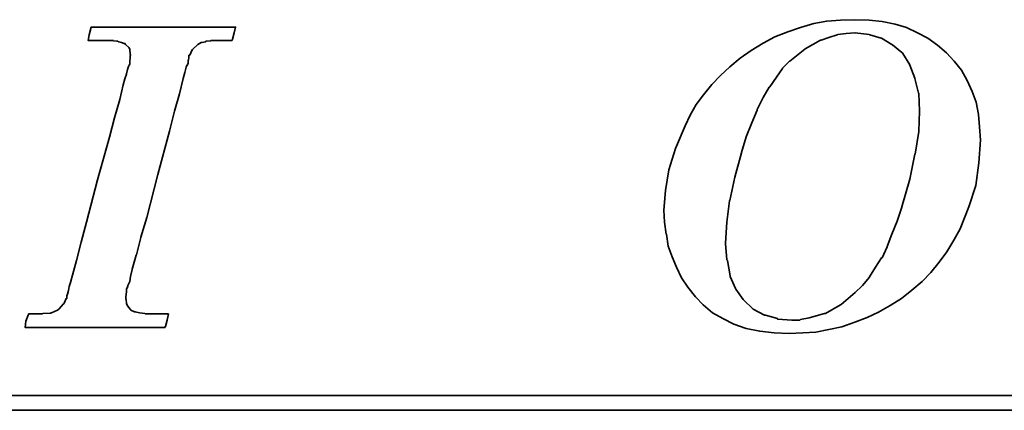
# Model space of a CAD drawing. Header units: inches. Extents: x 8 to 3755, y -1270 to 515.
# Tile 35 of 50: x 489 to 518, y 335 to 347. Entities that reach past the tile are written whole.
import ezdxf

# ---------------------------------------------------------------- set-up
doc = ezdxf.new("R2010")
doc.units = ezdxf.units.IN
doc.layers.add('DIM', color=4, linetype='Continuous')
doc.layers.add('layer 1', color=7, linetype='Continuous')

# ---------------------------------------------------------------- blocks, each defined once
blk = doc.blocks.new('TBI MOTION logo(完整正式版)')
at = {"layer": 'layer 1', "color": 22, "lineweight": 35}
for points, knots in [([(-11.34375, -6.98375), (-11.34375, -6.98375), (-10.91375, -7.43875), (-10.91375, -7.43875), (-10.91375, -7.43875), (-10.91375, -7.43875), (-10.38625, -7.87125), (-10.38625, -7.87125), (-10.38625, -7.87125), (-10.38625, -7.87125), (-9.81125, -8.20375), (-9.81125, -8.20375), (-9.81125, -8.20375), (-9.81125, -8.20375), (-9.21125, -8.51875), (-9.21125, -8.51875), (-9.21125, -8.51875), (-9.21125, -8.51875), (-8.51625, -8.75875), (-8.51625, -8.75875), (-8.51625, -8.75875), (-8.51625, -8.75875), (-7.77125, -8.90375), (-7.77125, -8.90375), (-7.77125, -8.90375), (-7.77125, -8.90375), (-6.97875, -8.99875), (-6.97875, -8.99875), (-6.97875, -8.99875), (-6.97875, -8.99875), (-6.14125, -9.02375), (-6.14125, -9.02375), (-6.14125, -9.02375), (-6.14125, -9.02375), (-5.37125, -8.99875), (-5.37125, -8.99875), (-5.37125, -8.99875), (-5.37125, -8.99875), (-4.65375, -8.94875), (-4.65375, -8.94875), (-4.65375, -8.94875), (-4.65375, -8.94875), (-3.93375, -8.80625), (-3.93375, -8.80625), (-3.93375, -8.80625), (-3.93375, -8.80625), (-3.21375, -8.66375), (-3.21375, -8.66375), (-3.21375, -8.66375), (-3.21375, -8.66375), (-2.49375, -8.39875), (-2.49375, -8.39875), (-2.49375, -8.39875), (-2.49375, -8.39875), (-1.79875, -8.13375), (-1.79875, -8.13375), (-1.79875, -8.13375), (-1.79875, -8.13375), (-1.17375, -7.84375), (-1.17375, -7.84375), (-1.17375, -7.84375), (-1.17375, -7.84375), (-0.52375, -7.46375), (-0.52375, -7.46375), (-0.52375, -7.46375), (-0.52375, -7.46375), (0.10124, -7.07875), (0.10124, -7.07875), (0.10124, -7.07875), (0.10124, -7.07875), (0.67625, -6.62375), (0.67625, -6.62375), (0.67625, -6.62375), (0.67625, -6.62375), (1.24874, -6.14375), (1.24874, -6.14375), (1.24874, -6.14375), (1.24874, -6.14375), (1.72874, -5.64125), (1.72874, -5.64125), (1.72874, -5.64125), (1.72874, -5.64125), (2.18624, -5.06375), (2.18624, -5.06375), (2.18624, -5.06375), (2.18624, -5.06375), (2.61625, -4.48874), (2.61625, -4.48874), (2.61625, -4.48874), (2.61625, -4.48874), (3.00125, -3.83874), (3.00125, -3.83874), (3.00125, -3.83874), (3.00125, -3.83874), (3.36124, -3.21374), (3.36124, -3.21374), (3.36124, -3.21374), (3.36124, -3.21374), (3.84374, -1.99125), (3.84374, -1.99125), (3.84374, -1.99125), (3.84374, -1.99125), (4.22625, -0.81875), (4.22625, -0.81875), (4.22625, -0.81875), (4.22625, -0.81875), (4.39125, 0.45624), (4.39125, 0.45624), (4.39125, 0.45624), (4.39125, 0.45624), (4.48874, 1.70124), (4.48874, 1.70124), (4.48874, 1.70124), (4.48874, 1.70124), (4.43874, 2.44625), (4.43874, 2.44625), (4.43874, 2.44625), (4.43874, 2.44625), (4.36874, 3.14125), (4.36874, 3.14125), (4.36874, 3.14125), (4.36874, 3.14125), (4.25125, 3.81125), (4.25125, 3.81125), (4.25125, 3.81125), (4.25125, 3.81125), (4.03124, 4.41125), (4.03124, 4.41125), (4.03124, 4.41125), (4.03124, 4.41125), (3.74374, 5.01125), (3.74374, 5.01125), (3.74374, 5.01125), (3.74374, 5.01125), (3.43124, 5.58875), (3.43124, 5.58875), (3.43124, 5.58875), (3.43124, 5.58875), (3.02625, 6.09125), (3.02625, 6.09125), (3.02625, 6.09125), (3.02625, 6.09125), (2.59374, 6.54875), (2.59374, 6.54875), (2.59374, 6.54875), (2.59374, 6.54875), (2.09124, 6.98125), (2.09124, 6.98125), (2.09124, 6.98125), (2.09124, 6.98125), (1.56124, 7.36625), (1.56124, 7.36625), (1.56124, 7.36625), (1.56124, 7.36625), (0.98624, 7.67625), (0.98624, 7.67625), (0.98624, 7.67625), (0.98624, 7.67625), (0.38624, 7.96375), (0.38624, 7.96375), (0.38624, 7.96375), (0.38624, 7.96375), (-0.25875, 8.15625), (-0.25875, 8.15625), (-0.25875, 8.15625), (-0.25875, 8.15625), (-0.98125, 8.30125), (-0.98125, 8.30125), (-0.98125, 8.30125), (-0.98125, 8.30125), (-1.70124, 8.37125), (-1.70124, 8.37125), (-1.70124, 8.37125), (-1.70124, 8.37125), (-2.49375, 8.39624), (-2.49375, 8.39624), (-2.49375, 8.39624), (-2.49375, 8.39624), (-3.28625, 8.37125), (-3.28625, 8.37125), (-3.28625, 8.37125), (-3.28625, 8.37125), (-4.05125, 8.32125), (-4.05125, 8.32125), (-4.05125, 8.32125), (-4.05125, 8.32125), (-4.77375, 8.18125), (-4.77375, 8.18125), (-4.77375, 8.18125), (-4.77375, 8.18125), (-5.51625, 7.96375), (-5.51625, 7.96375), (-5.51625, 7.96375), (-5.51625, 7.96375), (-6.21125, 7.72625), (-6.21125, 7.72625), (-6.21125, 7.72625), (-6.21125, 7.72625), (-6.92875, 7.43625), (-6.92875, 7.43625), (-6.92875, 7.43625), (-6.92875, 7.43625), (-7.57875, 7.10125), (-7.57875, 7.10125), (-7.57875, 7.10125), (-7.57875, 7.10125), (-8.24875, 6.69125), (-8.24875, 6.69125), (-8.24875, 6.69125), (-8.24875, 6.69125), (-8.84875, 6.26125), (-8.84875, 6.26125), (-8.84875, 6.26125), (-8.84875, 6.26125), (-9.42625, 5.78125), (-9.42625, 5.78125), (-9.42625, 5.78125), (-9.42625, 5.78125), (-9.95375, 5.30125), (-9.95375, 5.30125), (-9.95375, 5.30125), (-9.95375, 5.30125), (-10.43375, 4.79624), (-10.43375, 4.79624), (-10.43375, 4.79624), (-10.43375, 4.79624), (-10.88875, 4.22125), (-10.88875, 4.22125), (-10.88875, 4.22125), (-10.88875, 4.22125), (-11.29875, 3.69375), (-11.29875, 3.69375), (-11.29875, 3.69375), (-11.29875, 3.69375), (-11.63375, 3.09125), (-11.63375, 3.09125), (-11.63375, 3.09125), (-11.63375, 3.09125), (-11.91875, 2.49625), (-11.91875, 2.49625), (-11.91875, 2.49625), (-11.91875, 2.49625), (-12.44875, 1.24625), (-12.44875, 1.24625), (-12.44875, 1.24625), (-12.44875, 1.24625), (-12.80875, 0.06874), (-12.80875, 0.06874), (-12.80875, 0.06874), (-12.80875, 0.06874), (-12.99875, -1.07875), (-12.99875, -1.07875), (-12.99875, -1.07875), (-12.99875, -1.07875), (-13.09375, -2.18375), (-13.09375, -2.18375), (-13.09375, -2.18375), (-13.09375, -2.18375), (-13.04875, -2.85375), (-13.04875, -2.85375), (-13.04875, -2.85375), (-13.04875, -2.85375), (-12.97375, -3.50375), (-12.97375, -3.50375), (-12.97375, -3.50375), (-12.97375, -3.50375), (-12.95375, -3.50375), (-12.95375, -3.50375), (-12.95375, -3.50375), (-12.95375, -3.50375), (-12.85375, -4.17375), (-12.85375, -4.17375), (-12.85375, -4.17375), (-12.85375, -4.17375), (-12.63875, -4.77624), (-12.63875, -4.77624), (-12.63875, -4.77624), (-12.63875, -4.77624), (-12.39875, -5.35125), (-12.39875, -5.35125), (-12.39875, -5.35125), (-12.39875, -5.35125), (-12.11375, -5.92875), (-12.11375, -5.92875), (-12.11375, -5.92875), (-12.11375, -5.92875), (-11.75375, -6.45375), (-11.75375, -6.45375), (-11.75375, -6.45375), (-11.75375, -6.45375), (-11.34375, -6.98375), (-11.34375, -6.98375)], [0, 0, 0, 0, 0.01369863, 0.01369863, 0.01369863, 0.01369863, 0.02739726, 0.02739726, 0.02739726, 0.02739726, 0.04109589, 0.04109589, 0.04109589, 0.04109589, 0.05479452, 0.05479452, 0.05479452, 0.05479452, 0.06849315, 0.06849315, 0.06849315, 0.06849315, 0.08219178, 0.08219178, 0.08219178, 0.08219178, 0.09589041, 0.09589041, 0.09589041, 0.09589041, 0.10958904, 0.10958904, 0.10958904, 0.10958904, 0.12328767, 0.12328767, 0.12328767, 0.12328767, 0.1369863, 0.1369863, 0.1369863, 0.1369863, 0.15068493, 0.15068493, 0.15068493, 0.15068493, 0.16438356, 0.16438356, 0.16438356, 0.16438356, 0.17808219, 0.17808219, 0.17808219, 0.17808219, 0.19178082, 0.19178082, 0.19178082, 0.19178082, 0.20547945, 0.20547945, 0.20547945, 0.20547945, 0.21917808, 0.21917808, 0.21917808, 0.21917808, 0.23287671, 0.23287671, 0.23287671, 0.23287671, 0.24657534, 0.24657534, 0.24657534, 0.24657534, 0.26027397, 0.26027397, 0.26027397, 0.26027397, 0.2739726, 0.2739726, 0.2739726, 0.2739726, 0.28767123, 0.28767123, 0.28767123, 0.28767123, 0.30136986, 0.30136986, 0.30136986, 0.30136986, 0.31506849, 0.31506849, 0.31506849, 0.31506849, 0.32876712, 0.32876712, 0.32876712, 0.32876712, 0.34246575, 0.34246575, 0.34246575, 0.34246575, 0.35616438, 0.35616438, 0.35616438, 0.35616438, 0.36986301, 0.36986301, 0.36986301, 0.36986301, 0.38356164, 0.38356164, 0.38356164, 0.38356164, 0.39726027, 0.39726027, 0.39726027, 0.39726027, 0.4109589, 0.4109589, 0.4109589, 0.4109589, 0.42465753, 0.42465753, 0.42465753, 0.42465753, 0.43835616, 0.43835616, 0.43835616, 0.43835616, 0.45205479, 0.45205479, 0.45205479, 0.45205479, 0.46575342, 0.46575342, 0.46575342, 0.46575342, 0.47945205, 0.47945205, 0.47945205, 0.47945205, 0.49315068, 0.49315068, 0.49315068, 0.49315068, 0.50684932, 0.50684932, 0.50684932, 0.50684932, 0.52054795, 0.52054795, 0.52054795, 0.52054795, 0.53424658, 0.53424658, 0.53424658, 0.53424658, 0.54794521, 0.54794521, 0.54794521, 0.54794521, 0.56164384, 0.56164384, 0.56164384, 0.56164384, 0.57534247, 0.57534247, 0.57534247, 0.57534247, 0.5890411, 0.5890411, 0.5890411, 0.5890411, 0.60273973, 0.60273973, 0.60273973, 0.60273973, 0.61643836, 0.61643836, 0.61643836, 0.61643836, 0.63013699, 0.63013699, 0.63013699, 0.63013699, 0.64383562, 0.64383562, 0.64383562, 0.64383562, 0.65753425, 0.65753425, 0.65753425, 0.65753425, 0.67123288, 0.67123288, 0.67123288, 0.67123288, 0.68493151, 0.68493151, 0.68493151, 0.68493151, 0.69863014, 0.69863014, 0.69863014, 0.69863014, 0.71232877, 0.71232877, 0.71232877, 0.71232877, 0.7260274, 0.7260274, 0.7260274, 0.7260274, 0.73972603, 0.73972603, 0.73972603, 0.73972603, 0.75342466, 0.75342466, 0.75342466, 0.75342466, 0.76712329, 0.76712329, 0.76712329, 0.76712329, 0.78082192, 0.78082192, 0.78082192, 0.78082192, 0.79452055, 0.79452055, 0.79452055, 0.79452055, 0.80821918, 0.80821918, 0.80821918, 0.80821918, 0.82191781, 0.82191781, 0.82191781, 0.82191781, 0.83561644, 0.83561644, 0.83561644, 0.83561644, 0.84931507, 0.84931507, 0.84931507, 0.84931507, 0.8630137, 0.8630137, 0.8630137, 0.8630137, 0.87671233, 0.87671233, 0.87671233, 0.87671233, 0.89041096, 0.89041096, 0.89041096, 0.89041096, 0.90410959, 0.90410959, 0.90410959, 0.90410959, 0.91780822, 0.91780822, 0.91780822, 0.91780822, 0.93150685, 0.93150685, 0.93150685, 0.93150685, 0.94520548, 0.94520548, 0.94520548, 0.94520548, 0.95890411, 0.95890411, 0.95890411, 0.95890411, 0.97260274, 0.97260274, 0.97260274, 0.97260274, 0.98630137, 0.98630137, 0.98630137, 0.98630137, 1, 1, 1, 1]), ([(-40.59125, -7.94375), (-40.59125, -7.94375), (-40.97375, -7.94375), (-40.97375, -7.94375), (-40.97375, -7.94375), (-40.97375, -7.94375), (-41.38125, -7.94375), (-41.38125, -7.94375), (-41.38125, -7.94375), (-41.38125, -7.94375), (-41.54875, -7.94375), (-41.54875, -7.94375), (-41.54875, -7.94375), (-41.54875, -7.94375), (-41.59875, -7.94375), (-41.59875, -7.94375), (-41.59875, -7.94375), (-41.59875, -7.94375), (-41.88375, -7.94375), (-41.88375, -7.94375), (-41.88375, -7.94375), (-41.88375, -7.94375), (-41.90875, -7.91875), (-41.90875, -7.91875), (-41.90875, -7.91875), (-41.90875, -7.91875), (-42.19875, -7.87125), (-42.19875, -7.87125), (-42.19875, -7.87125), (-42.19875, -7.87125), (-42.43875, -7.82375), (-42.43875, -7.82375), (-42.43875, -7.82375), (-42.43875, -7.82375), (-42.45875, -7.82375), (-42.45875, -7.82375), (-42.45875, -7.82375), (-42.45875, -7.82375), (-42.48625, -7.82375), (-42.48625, -7.82375), (-42.48625, -7.82375), (-42.48625, -7.82375), (-42.67625, -7.72375), (-42.67625, -7.72375), (-42.67625, -7.72375), (-42.67625, -7.72375), (-42.70125, -7.70375), (-42.70125, -7.70375), (-42.70125, -7.70375), (-42.70125, -7.70375), (-42.72375, -7.67875), (-42.72375, -7.67875), (-42.72375, -7.67875), (-42.72375, -7.67875), (-42.86875, -7.48875), (-42.86875, -7.48875), (-42.86875, -7.48875), (-42.86875, -7.48875), (-42.89375, -7.43875), (-42.89375, -7.43875), (-42.89375, -7.43875), (-42.89375, -7.43875), (-42.91875, -7.38875), (-42.91875, -7.38875), (-42.91875, -7.38875), (-42.91875, -7.38875), (-42.93875, -7.12875), (-42.93875, -7.12875), (-42.93875, -7.12875), (-42.93875, -7.12875), (-42.96375, -7.10375), (-42.96375, -7.10375), (-42.96375, -7.10375), (-42.96375, -7.10375), (-42.96375, -7.05375), (-42.96375, -7.05375), (-42.96375, -7.05375), (-42.96375, -7.05375), (-42.96375, -7.00875), (-42.96375, -7.00875), (-42.96375, -7.00875), (-42.96375, -7.00875), (-42.91875, -6.69625), (-42.91875, -6.69625), (-42.91875, -6.69625), (-42.91875, -6.69625), (-42.91875, -6.62375), (-42.91875, -6.62375), (-42.91875, -6.62375), (-42.91875, -6.62375), (-42.91875, -6.59625), (-42.91875, -6.59625), (-42.91875, -6.59625), (-42.91875, -6.59625), (-42.91875, -6.57375), (-42.91875, -6.57375), (-42.91875, -6.57375), (-42.91875, -6.57375), (-42.91875, -6.52875), (-42.91875, -6.52875), (-42.91875, -6.52875), (-42.91875, -6.52875), (-42.89375, -6.50375), (-42.89375, -6.50375), (-42.89375, -6.50375), (-42.89375, -6.50375), (-42.84375, -6.38375), (-42.84375, -6.38375), (-42.84375, -6.38375), (-42.84375, -6.38375), (-42.84375, -6.35875), (-42.84375, -6.35875), (-42.84375, -6.35875), (-42.84375, -6.35875), (-42.74625, -6.14375), (-42.74625, -6.14375), (-42.74625, -6.14375), (-42.74625, -6.14375), (-42.70125, -5.85375), (-42.70125, -5.85375), (-42.70125, -5.85375), (-42.70125, -5.85375), (-42.60375, -5.47125), (-42.60375, -5.47125), (-42.60375, -5.47125), (-42.60375, -5.47125), (-42.60375, -5.44875), (-42.60375, -5.44875), (-42.60375, -5.44875), (-42.60375, -5.44875), (-42.38875, -4.67875), (-42.38875, -4.67875), (-42.38875, -4.67875), (-42.38875, -4.67875), (-42.36375, -4.65375), (-42.36375, -4.65375), (-42.36375, -4.65375), (-42.36375, -4.65375), (-42.12375, -3.69625), (-42.12375, -3.69625), (-42.12375, -3.69625), (-42.12375, -3.69625), (-42.12375, -3.67374), (-42.12375, -3.67374), (-42.12375, -3.67374), (-42.12375, -3.67374), (-41.78875, -2.59374), (-41.78875, -2.59374), (-41.78875, -2.59374), (-41.78875, -2.59374), (-41.18875, -0.19375), (-41.18875, -0.19375), (-41.18875, -0.19375), (-41.18875, -0.19375), (-40.54375, 2.20624), (-40.54375, 2.20624), (-40.54375, 2.20624), (-40.54375, 2.20624), (-40.25375, 3.30875), (-40.25375, 3.30875), (-40.25375, 3.30875), (-40.25375, 3.30875), (-39.98875, 4.27125), (-39.98875, 4.27125), (-39.98875, 4.27125), (-39.98875, 4.27125), (-39.77375, 5.13125), (-39.77375, 5.13125), (-39.77375, 5.13125), (-39.77375, 5.13125), (-39.67875, 5.47125), (-39.67875, 5.47125), (-39.67875, 5.47125), (-39.67875, 5.47125), (-39.60375, 5.75625), (-39.60375, 5.75625), (-39.60375, 5.75625), (-39.60375, 5.75625), (-39.60375, 5.78125), (-39.60375, 5.78125), (-39.60375, 5.78125), (-39.60375, 5.78125), (-39.50875, 5.97125), (-39.50875, 5.97125), (-39.50875, 5.97125), (-39.50875, 5.97125), (-39.50875, 6.13875), (-39.50875, 6.13875), (-39.50875, 6.13875), (-39.50875, 6.13875), (-39.48625, 6.16625), (-39.48625, 6.16625), (-39.48625, 6.16625), (-39.48625, 6.16625), (-39.46125, 6.28625), (-39.46125, 6.28625), (-39.46125, 6.28625), (-39.46125, 6.28625), (-39.46125, 6.42625), (-39.46125, 6.42625), (-39.46125, 6.42625), (-39.46125, 6.42625), (-39.41375, 6.42625), (-39.41375, 6.42625), (-39.41375, 6.42625), (-39.41375, 6.42625), (-39.29375, 6.69125), (-39.29375, 6.69125), (-39.29375, 6.69125), (-39.29375, 6.69125), (-39.26875, 6.74125), (-39.26875, 6.74125), (-39.26875, 6.74125), (-39.26875, 6.74125), (-39.24375, 6.76625), (-39.24375, 6.76625), (-39.24375, 6.76625), (-39.24375, 6.76625), (-38.98375, 7.00624), (-38.98375, 7.00624), (-38.98375, 7.00624), (-38.98375, 7.00624), (-38.95625, 7.02624), (-38.95625, 7.02624), (-38.95625, 7.02624), (-38.95625, 7.02624), (-38.78875, 7.12624), (-38.78875, 7.12624), (-38.78875, 7.12624), (-38.78875, 7.12624), (-38.76375, 7.12624), (-38.76375, 7.12624), (-38.76375, 7.12624), (-38.76375, 7.12624), (-38.74375, 7.12624), (-38.74375, 7.12624), (-38.74375, 7.12624), (-38.74375, 7.12624), (-38.52875, 7.17125), (-38.52875, 7.17125), (-38.52875, 7.17125), (-38.52875, 7.17125), (-38.52875, 7.19624), (-38.52875, 7.19624), (-38.52875, 7.19624), (-38.52875, 7.19624), (-38.50375, 7.19624), (-38.50375, 7.19624), (-38.50375, 7.19624), (-38.50375, 7.19624), (-38.26125, 7.21875), (-38.26125, 7.21875), (-38.26125, 7.21875), (-38.26125, 7.21875), (-38.23875, 7.24624), (-38.23875, 7.24624), (-38.23875, 7.24624), (-38.23875, 7.24624), (-38.21625, 7.24624), (-38.21625, 7.24624), (-38.21625, 7.24624), (-38.21625, 7.24624), (-38.18875, 7.24624), (-38.18875, 7.24624), (-38.18875, 7.24624), (-38.18875, 7.24624), (-37.90375, 7.24624), (-37.90375, 7.24624), (-37.90375, 7.24624), (-37.90375, 7.24624), (-37.85375, 7.24624), (-37.85375, 7.24624), (-37.85375, 7.24624), (-37.85375, 7.24624), (-37.75875, 7.24624), (-37.75875, 7.24624), (-37.75875, 7.24624), (-37.75875, 7.24624), (-37.42375, 7.24624), (-37.42375, 7.24624), (-37.42375, 7.24624), (-37.42375, 7.24624), (-37.08875, 7.24624), (-37.08875, 7.24624), (-37.08875, 7.24624), (-37.08875, 7.24624), (-37.06375, 7.24624), (-37.06375, 7.24624), (-37.06375, 7.24624), (-37.06375, 7.24624), (-37.06375, 7.26624), (-37.06375, 7.26624), (-37.06375, 7.26624), (-37.06375, 7.26624), (-37.03875, 7.29125), (-37.03875, 7.29125), (-37.03875, 7.29125), (-37.03875, 7.29125), (-37.03875, 7.31625), (-37.03875, 7.31625), (-37.03875, 7.31625), (-37.03875, 7.31625), (-36.94125, 7.67625), (-36.94125, 7.67625), (-36.94125, 7.67625), (-36.94125, 7.67625), (-36.86875, 7.98625), (-36.86875, 7.98625), (-36.86875, 7.98625), (-36.86875, 7.98625), (-36.98875, 7.98625), (-36.98875, 7.98625), (-36.98875, 7.98625), (-36.98875, 7.98625), (-37.42375, 7.98625), (-37.42375, 7.98625), (-37.42375, 7.98625), (-37.42375, 7.98625), (-37.94875, 7.98625), (-37.94875, 7.98625), (-37.94875, 7.98625), (-37.94875, 7.98625), (-38.57375, 7.98625), (-38.57375, 7.98625), (-38.57375, 7.98625), (-38.57375, 7.98625), (-39.29375, 7.98625), (-39.29375, 7.98625), (-39.29375, 7.98625), (-39.29375, 7.98625), (-40.82875, 7.98625), (-40.82875, 7.98625), (-40.82875, 7.98625), (-40.82875, 7.98625), (-42.36375, 7.98625), (-42.36375, 7.98625), (-42.36375, 7.98625), (-42.36375, 7.98625), (-43.08375, 7.98625), (-43.08375, 7.98625), (-43.08375, 7.98625), (-43.08375, 7.98625), (-43.70875, 7.98625), (-43.70875, 7.98625), (-43.70875, 7.98625), (-43.70875, 7.98625), (-44.23375, 7.98625), (-44.23375, 7.98625), (-44.23375, 7.98625), (-44.23375, 7.98625), (-44.66875, 7.98625), (-44.66875, 7.98625), (-44.66875, 7.98625), (-44.66875, 7.98625), (-44.88375, 7.98625), (-44.88375, 7.98625), (-44.88375, 7.98625), (-44.88375, 7.98625), (-44.90875, 7.94125), (-44.90875, 7.94125), (-44.90875, 7.94125), (-44.90875, 7.94125), (-44.90875, 7.91625), (-44.90875, 7.91625), (-44.90875, 7.91625), (-44.90875, 7.91625), (-45.00375, 7.55625), (-45.00375, 7.55625), (-45.00375, 7.55625), (-45.00375, 7.55625), (-45.05375, 7.24624), (-45.05375, 7.24624), (-45.05375, 7.24624), (-45.05375, 7.24624), (-44.61875, 7.24624), (-44.61875, 7.24624), (-44.61875, 7.24624), (-44.61875, 7.24624), (-44.11375, 7.24624), (-44.11375, 7.24624), (-44.11375, 7.24624), (-44.11375, 7.24624), (-43.99375, 7.24624), (-43.99375, 7.24624), (-43.99375, 7.24624), (-43.99375, 7.24624), (-43.94625, 7.24624), (-43.94625, 7.24624), (-43.94625, 7.24624), (-43.94625, 7.24624), (-43.92374, 7.24624), (-43.92374, 7.24624), (-43.92374, 7.24624), (-43.92374, 7.24624), (-43.65875, 7.24624), (-43.65875, 7.24624), (-43.65875, 7.24624), (-43.65875, 7.24624), (-43.63875, 7.21875), (-43.63875, 7.21875), (-43.63875, 7.21875), (-43.63875, 7.21875), (-43.46875, 7.19624), (-43.46875, 7.19624), (-43.46875, 7.19624), (-43.46875, 7.19624), (-43.39875, 7.19624), (-43.39875, 7.19624), (-43.39875, 7.19624), (-43.39875, 7.19624), (-43.37125, 7.17125), (-43.37125, 7.17125), (-43.37125, 7.17125), (-43.37125, 7.17125), (-43.34875, 7.17125), (-43.34875, 7.17125), (-43.34875, 7.17125), (-43.34875, 7.17125), (-43.20375, 7.12624), (-43.20375, 7.12624), (-43.20375, 7.12624), (-43.20375, 7.12624), (-43.05875, 7.07624), (-43.05875, 7.07624), (-43.05875, 7.07624), (-43.05875, 7.07624), (-43.01375, 7.07624), (-43.01375, 7.07624), (-43.01375, 7.07624), (-43.01375, 7.07624), (-42.98875, 7.02624), (-42.98875, 7.02624), (-42.98875, 7.02624), (-42.98875, 7.02624), (-42.79875, 6.86125), (-42.79875, 6.86125), (-42.79875, 6.86125), (-42.79875, 6.86125), (-42.77375, 6.81125), (-42.77375, 6.81125), (-42.77375, 6.81125), (-42.77375, 6.81125), (-42.74625, 6.76625), (-42.74625, 6.76625), (-42.74625, 6.76625), (-42.74625, 6.76625), (-42.72375, 6.47625), (-42.72375, 6.47625), (-42.72375, 6.47625), (-42.72375, 6.47625), (-42.70125, 6.45124), (-42.70125, 6.45124), (-42.70125, 6.45124), (-42.70125, 6.45124), (-42.70125, 6.42625), (-42.70125, 6.42625), (-42.70125, 6.42625), (-42.70125, 6.42625), (-42.72375, 6.40625), (-42.72375, 6.40625), (-42.72375, 6.40625), (-42.72375, 6.40625), (-42.74625, 5.97125), (-42.74625, 5.97125), (-42.74625, 5.97125), (-42.74625, 5.97125), (-42.74625, 5.94625), (-42.74625, 5.94625), (-42.74625, 5.94625), (-42.74625, 5.94625), (-42.74625, 5.92625), (-42.74625, 5.92625), (-42.74625, 5.92625), (-42.74625, 5.92625), (-42.77375, 5.87625), (-42.77375, 5.87625), (-42.77375, 5.87625), (-42.77375, 5.87625), (-42.81875, 5.80625), (-42.81875, 5.80625), (-42.81875, 5.80625), (-42.81875, 5.80625), (-42.86875, 5.63625), (-42.86875, 5.63625), (-42.86875, 5.63625), (-42.86875, 5.63625), (-42.91875, 5.39625), (-42.91875, 5.39625), (-42.91875, 5.39625), (-42.91875, 5.39625), (-42.91875, 5.37124), (-42.91875, 5.37124), (-42.91875, 5.37124), (-42.91875, 5.37124), (-43.01375, 5.10874), (-43.01375, 5.10874), (-43.01375, 5.10874), (-43.01375, 5.10874), (-43.10875, 4.77124), (-43.10875, 4.77124), (-43.10875, 4.77124), (-43.10875, 4.77124), (-43.29875, 3.95625), (-43.29875, 3.95625), (-43.29875, 3.95625), (-43.29875, 3.95625), (-43.58875, 2.95125), (-43.58875, 2.95125), (-43.58875, 2.95125), (-43.58875, 2.95125), (-43.87375, 1.87125), (-43.87375, 1.87125), (-43.87375, 1.87125), (-43.87375, 1.87125), (-44.52625, -0.50374), (-44.52625, -0.50374), (-44.52625, -0.50374), (-44.52625, -0.50374), (-45.14875, -2.85375), (-45.14875, -2.85375), (-45.14875, -2.85375), (-45.14875, -2.85375), (-45.43375, -3.95875), (-45.43375, -3.95875), (-45.43375, -3.95875), (-45.43375, -3.95875), (-45.69875, -4.96875), (-45.69875, -4.96875), (-45.69875, -4.96875), (-45.69875, -4.96875), (-45.91375, -5.78375), (-45.91375, -5.78375), (-45.91375, -5.78375), (-45.91375, -5.78375), (-46.01375, -6.11875), (-46.01375, -6.11875), (-46.01375, -6.11875), (-46.01375, -6.11875), (-46.01375, -6.14375), (-46.01375, -6.14375), (-46.01375, -6.14375), (-46.01375, -6.14375), (-46.10875, -6.40875), (-46.10875, -6.40875), (-46.10875, -6.40875), (-46.10875, -6.40875), (-46.15375, -6.64875), (-46.15375, -6.64875), (-46.15375, -6.64875), (-46.15375, -6.64875), (-46.20375, -6.83875), (-46.20375, -6.83875), (-46.20375, -6.83875), (-46.20375, -6.83875), (-46.22875, -6.93375), (-46.22875, -6.93375), (-46.22875, -6.93375), (-46.22875, -6.93375), (-46.22875, -7.07875), (-46.22875, -7.07875), (-46.22875, -7.07875), (-46.22875, -7.07875), (-46.27375, -7.07875), (-46.27375, -7.07875), (-46.27375, -7.07875), (-46.27375, -7.07875), (-46.39375, -7.34375), (-46.39375, -7.34375), (-46.39375, -7.34375), (-46.39375, -7.34375), (-46.39375, -7.36875), (-46.39375, -7.36875), (-46.39375, -7.36875), (-46.39375, -7.36875), (-46.42125, -7.38875), (-46.42125, -7.38875), (-46.42125, -7.38875), (-46.42125, -7.38875), (-46.68375, -7.67875), (-46.68375, -7.67875), (-46.68375, -7.67875), (-46.68375, -7.67875), (-46.70875, -7.70375), (-46.70875, -7.70375), (-46.70875, -7.70375), (-46.70875, -7.70375), (-46.75375, -7.72375), (-46.75375, -7.72375), (-46.75375, -7.72375), (-46.75375, -7.72375), (-47.08875, -7.87125), (-47.08875, -7.87125), (-47.08875, -7.87125), (-47.08875, -7.87125), (-47.11625, -7.87125), (-47.11625, -7.87125), (-47.11625, -7.87125), (-47.11625, -7.87125), (-47.13875, -7.89375), (-47.13875, -7.89375), (-47.13875, -7.89375), (-47.13875, -7.89375), (-47.56875, -7.91875), (-47.56875, -7.91875), (-47.56875, -7.91875), (-47.56875, -7.91875), (-47.59625, -7.94375), (-47.59625, -7.94375), (-47.59625, -7.94375), (-47.59625, -7.94375), (-47.64375, -7.94375), (-47.64375, -7.94375), (-47.64375, -7.94375), (-47.64375, -7.94375), (-47.73625, -7.94375), (-47.73625, -7.94375), (-47.73625, -7.94375), (-47.73625, -7.94375), (-48.07375, -7.94375), (-48.07375, -7.94375), (-48.07375, -7.94375), (-48.07375, -7.94375), (-48.36125, -7.94375), (-48.36125, -7.94375), (-48.36125, -7.94375), (-48.36125, -7.94375), (-48.36125, -7.96625), (-48.36125, -7.96625), (-48.36125, -7.96625), (-48.36125, -7.96625), (-48.36125, -7.99125), (-48.36125, -7.99125), (-48.36125, -7.99125), (-48.36125, -7.99125), (-48.38875, -8.01375), (-48.38875, -8.01375), (-48.38875, -8.01375), (-48.38875, -8.01375), (-48.50875, -8.34875), (-48.50875, -8.34875), (-48.50875, -8.34875), (-48.50875, -8.34875), (-48.55375, -8.68625), (-48.55375, -8.68625), (-48.55375, -8.68625), (-48.55375, -8.68625), (-48.45875, -8.68625), (-48.45875, -8.68625), (-48.45875, -8.68625), (-48.45875, -8.68625), (-48.07375, -8.68625), (-48.07375, -8.68625), (-48.07375, -8.68625), (-48.07375, -8.68625), (-47.52375, -8.68625), (-47.52375, -8.68625), (-47.52375, -8.68625), (-47.52375, -8.68625), (-46.92375, -8.68625), (-46.92375, -8.68625), (-46.92375, -8.68625), (-46.92375, -8.68625), (-46.25375, -8.68625), (-46.25375, -8.68625), (-46.25375, -8.68625), (-46.25375, -8.68625), (-46.20375, -8.68625), (-46.20375, -8.68625), (-46.20375, -8.68625), (-46.20375, -8.68625), (-44.71375, -8.68625), (-44.71375, -8.68625), (-44.71375, -8.68625), (-44.71375, -8.68625), (-43.22875, -8.68625), (-43.22875, -8.68625), (-43.22875, -8.68625), (-43.22875, -8.68625), (-42.55875, -8.68625), (-42.55875, -8.68625), (-42.55875, -8.68625), (-42.55875, -8.68625), (-42.50875, -8.68625), (-42.50875, -8.68625), (-42.50875, -8.68625), (-42.50875, -8.68625), (-41.93375, -8.68625), (-41.93375, -8.68625), (-41.93375, -8.68625), (-41.93375, -8.68625), (-41.38125, -8.68625), (-41.38125, -8.68625), (-41.38125, -8.68625), (-41.38125, -8.68625), (-40.97375, -8.68625), (-40.97375, -8.68625), (-40.97375, -8.68625), (-40.97375, -8.68625), (-40.78125, -8.68625), (-40.78125, -8.68625), (-40.78125, -8.68625), (-40.78125, -8.68625), (-40.78125, -8.63875), (-40.78125, -8.63875), (-40.78125, -8.63875), (-40.78125, -8.63875), (-40.75875, -8.63875), (-40.75875, -8.63875), (-40.75875, -8.63875), (-40.75875, -8.63875), (-40.66375, -8.27875), (-40.66375, -8.27875), (-40.66375, -8.27875), (-40.66375, -8.27875), (-40.59125, -7.94375), (-40.59125, -7.94375)], [0, 0, 0, 0, 0.00558659, 0.00558659, 0.00558659, 0.00558659, 0.01117318, 0.01117318, 0.01117318, 0.01117318, 0.01675978, 0.01675978, 0.01675978, 0.01675978, 0.02234637, 0.02234637, 0.02234637, 0.02234637, 0.02793296, 0.02793296, 0.02793296, 0.02793296, 0.03351955, 0.03351955, 0.03351955, 0.03351955, 0.03910615, 0.03910615, 0.03910615, 0.03910615, 0.04469274, 0.04469274, 0.04469274, 0.04469274, 0.05027933, 0.05027933, 0.05027933, 0.05027933, 0.05586592, 0.05586592, 0.05586592, 0.05586592, 0.06145251, 0.06145251, 0.06145251, 0.06145251, 0.06703911, 0.06703911, 0.06703911, 0.06703911, 0.0726257, 0.0726257, 0.0726257, 0.0726257, 0.07821229, 0.07821229, 0.07821229, 0.07821229, 0.08379888, 0.08379888, 0.08379888, 0.08379888, 0.08938547, 0.08938547, 0.08938547, 0.08938547, 0.09497207, 0.09497207, 0.09497207, 0.09497207, 0.10055866, 0.10055866, 0.10055866, 0.10055866, 0.10614525, 0.10614525, 0.10614525, 0.10614525, 0.11173184, 0.11173184, 0.11173184, 0.11173184, 0.11731844, 0.11731844, 0.11731844, 0.11731844, 0.12290503, 0.12290503, 0.12290503, 0.12290503, 0.12849162, 0.12849162, 0.12849162, 0.12849162, 0.13407821, 0.13407821, 0.13407821, 0.13407821, 0.1396648, 0.1396648, 0.1396648, 0.1396648, 0.1452514, 0.1452514, 0.1452514, 0.1452514, 0.15083799, 0.15083799, 0.15083799, 0.15083799, 0.15642458, 0.15642458, 0.15642458, 0.15642458, 0.16201117, 0.16201117, 0.16201117, 0.16201117, 0.16759777, 0.16759777, 0.16759777, 0.16759777, 0.17318436, 0.17318436, 0.17318436, 0.17318436, 0.17877095, 0.17877095, 0.17877095, 0.17877095, 0.18435754, 0.18435754, 0.18435754, 0.18435754, 0.18994413, 0.18994413, 0.18994413, 0.18994413, 0.19553073, 0.19553073, 0.19553073, 0.19553073, 0.20111732, 0.20111732, 0.20111732, 0.20111732, 0.20670391, 0.20670391, 0.20670391, 0.20670391, 0.2122905, 0.2122905, 0.2122905, 0.2122905, 0.21787709, 0.21787709, 0.21787709, 0.21787709, 0.22346369, 0.22346369, 0.22346369, 0.22346369, 0.22905028, 0.22905028, 0.22905028, 0.22905028, 0.23463687, 0.23463687, 0.23463687, 0.23463687, 0.24022346, 0.24022346, 0.24022346, 0.24022346, 0.24581006, 0.24581006, 0.24581006, 0.24581006, 0.25139665, 0.25139665, 0.25139665, 0.25139665, 0.25698324, 0.25698324, 0.25698324, 0.25698324, 0.26256983, 0.26256983, 0.26256983, 0.26256983, 0.26815642, 0.26815642, 0.26815642, 0.26815642, 0.27374302, 0.27374302, 0.27374302, 0.27374302, 0.27932961, 0.27932961, 0.27932961, 0.27932961, 0.2849162, 0.2849162, 0.2849162, 0.2849162, 0.29050279, 0.29050279, 0.29050279, 0.29050279, 0.29608939, 0.29608939, 0.29608939, 0.29608939, 0.30167598, 0.30167598, 0.30167598, 0.30167598, 0.30726257, 0.30726257, 0.30726257, 0.30726257, 0.31284916, 0.31284916, 0.31284916, 0.31284916, 0.31843575, 0.31843575, 0.31843575, 0.31843575, 0.32402235, 0.32402235, 0.32402235, 0.32402235, 0.32960894, 0.32960894, 0.32960894, 0.32960894, 0.33519553, 0.33519553, 0.33519553, 0.33519553, 0.34078212, 0.34078212, 0.34078212, 0.34078212, 0.34636872, 0.34636872, 0.34636872, 0.34636872, 0.35195531, 0.35195531, 0.35195531, 0.35195531, 0.3575419, 0.3575419, 0.3575419, 0.3575419, 0.36312849, 0.36312849, 0.36312849, 0.36312849, 0.36871508, 0.36871508, 0.36871508, 0.36871508, 0.37430168, 0.37430168, 0.37430168, 0.37430168, 0.37988827, 0.37988827, 0.37988827, 0.37988827, 0.38547486, 0.38547486, 0.38547486, 0.38547486, 0.39106145, 0.39106145, 0.39106145, 0.39106145, 0.39664804, 0.39664804, 0.39664804, 0.39664804, 0.40223464, 0.40223464, 0.40223464, 0.40223464, 0.40782123, 0.40782123, 0.40782123, 0.40782123, 0.41340782, 0.41340782, 0.41340782, 0.41340782, 0.41899441, 0.41899441, 0.41899441, 0.41899441, 0.42458101, 0.42458101, 0.42458101, 0.42458101, 0.4301676, 0.4301676, 0.4301676, 0.4301676, 0.43575419, 0.43575419, 0.43575419, 0.43575419, 0.44134078, 0.44134078, 0.44134078, 0.44134078, 0.44692737, 0.44692737, 0.44692737, 0.44692737, 0.45251397, 0.45251397, 0.45251397, 0.45251397, 0.45810056, 0.45810056, 0.45810056, 0.45810056, 0.46368715, 0.46368715, 0.46368715, 0.46368715, 0.46927374, 0.46927374, 0.46927374, 0.46927374, 0.47486034, 0.47486034, 0.47486034, 0.47486034, 0.48044693, 0.48044693, 0.48044693, 0.48044693, 0.48603352, 0.48603352, 0.48603352, 0.48603352, 0.49162011, 0.49162011, 0.49162011, 0.49162011, 0.4972067, 0.4972067, 0.4972067, 0.4972067, 0.5027933, 0.5027933, 0.5027933, 0.5027933, 0.50837989, 0.50837989, 0.50837989, 0.50837989, 0.51396648, 0.51396648, 0.51396648, 0.51396648, 0.51955307, 0.51955307, 0.51955307, 0.51955307, 0.52513966, 0.52513966, 0.52513966, 0.52513966, 0.53072626, 0.53072626, 0.53072626, 0.53072626, 0.53631285, 0.53631285, 0.53631285, 0.53631285, 0.54189944, 0.54189944, 0.54189944, 0.54189944, 0.54748603, 0.54748603, 0.54748603, 0.54748603, 0.55307263, 0.55307263, 0.55307263, 0.55307263, 0.55865922, 0.55865922, 0.55865922, 0.55865922, 0.56424581, 0.56424581, 0.56424581, 0.56424581, 0.5698324, 0.5698324, 0.5698324, 0.5698324, 0.57541899, 0.57541899, 0.57541899, 0.57541899, 0.58100559, 0.58100559, 0.58100559, 0.58100559, 0.58659218, 0.58659218, 0.58659218, 0.58659218, 0.59217877, 0.59217877, 0.59217877, 0.59217877, 0.59776536, 0.59776536, 0.59776536, 0.59776536, 0.60335196, 0.60335196, 0.60335196, 0.60335196, 0.60893855, 0.60893855, 0.60893855, 0.60893855, 0.61452514, 0.61452514, 0.61452514, 0.61452514, 0.62011173, 0.62011173, 0.62011173, 0.62011173, 0.62569832, 0.62569832, 0.62569832, 0.62569832, 0.63128492, 0.63128492, 0.63128492, 0.63128492, 0.63687151, 0.63687151, 0.63687151, 0.63687151, 0.6424581, 0.6424581, 0.6424581, 0.6424581, 0.64804469, 0.64804469, 0.64804469, 0.64804469, 0.65363128, 0.65363128, 0.65363128, 0.65363128, 0.65921788, 0.65921788, 0.65921788, 0.65921788, 0.66480447, 0.66480447, 0.66480447, 0.66480447, 0.67039106, 0.67039106, 0.67039106, 0.67039106, 0.67597765, 0.67597765, 0.67597765, 0.67597765, 0.68156425, 0.68156425, 0.68156425, 0.68156425, 0.68715084, 0.68715084, 0.68715084, 0.68715084, 0.69273743, 0.69273743, 0.69273743, 0.69273743, 0.69832402, 0.69832402, 0.69832402, 0.69832402, 0.70391061, 0.70391061, 0.70391061, 0.70391061, 0.70949721, 0.70949721, 0.70949721, 0.70949721, 0.7150838, 0.7150838, 0.7150838, 0.7150838, 0.72067039, 0.72067039, 0.72067039, 0.72067039, 0.72625698, 0.72625698, 0.72625698, 0.72625698, 0.73184358, 0.73184358, 0.73184358, 0.73184358, 0.73743017, 0.73743017, 0.73743017, 0.73743017, 0.74301676, 0.74301676, 0.74301676, 0.74301676, 0.74860335, 0.74860335, 0.74860335, 0.74860335, 0.75418994, 0.75418994, 0.75418994, 0.75418994, 0.75977654, 0.75977654, 0.75977654, 0.75977654, 0.76536313, 0.76536313, 0.76536313, 0.76536313, 0.77094972, 0.77094972, 0.77094972, 0.77094972, 0.77653631, 0.77653631, 0.77653631, 0.77653631, 0.78212291, 0.78212291, 0.78212291, 0.78212291, 0.7877095, 0.7877095, 0.7877095, 0.7877095, 0.79329609, 0.79329609, 0.79329609, 0.79329609, 0.79888268, 0.79888268, 0.79888268, 0.79888268, 0.80446927, 0.80446927, 0.80446927, 0.80446927, 0.81005587, 0.81005587, 0.81005587, 0.81005587, 0.81564246, 0.81564246, 0.81564246, 0.81564246, 0.82122905, 0.82122905, 0.82122905, 0.82122905, 0.82681564, 0.82681564, 0.82681564, 0.82681564, 0.83240223, 0.83240223, 0.83240223, 0.83240223, 0.83798883, 0.83798883, 0.83798883, 0.83798883, 0.84357542, 0.84357542, 0.84357542, 0.84357542, 0.84916201, 0.84916201, 0.84916201, 0.84916201, 0.8547486, 0.8547486, 0.8547486, 0.8547486, 0.8603352, 0.8603352, 0.8603352, 0.8603352, 0.86592179, 0.86592179, 0.86592179, 0.86592179, 0.87150838, 0.87150838, 0.87150838, 0.87150838, 0.87709497, 0.87709497, 0.87709497, 0.87709497, 0.88268156, 0.88268156, 0.88268156, 0.88268156, 0.88826816, 0.88826816, 0.88826816, 0.88826816, 0.89385475, 0.89385475, 0.89385475, 0.89385475, 0.89944134, 0.89944134, 0.89944134, 0.89944134, 0.90502793, 0.90502793, 0.90502793, 0.90502793, 0.91061453, 0.91061453, 0.91061453, 0.91061453, 0.91620112, 0.91620112, 0.91620112, 0.91620112, 0.92178771, 0.92178771, 0.92178771, 0.92178771, 0.9273743, 0.9273743, 0.9273743, 0.9273743, 0.93296089, 0.93296089, 0.93296089, 0.93296089, 0.93854749, 0.93854749, 0.93854749, 0.93854749, 0.94413408, 0.94413408, 0.94413408, 0.94413408, 0.94972067, 0.94972067, 0.94972067, 0.94972067, 0.95530726, 0.95530726, 0.95530726, 0.95530726, 0.96089385, 0.96089385, 0.96089385, 0.96089385, 0.96648045, 0.96648045, 0.96648045, 0.96648045, 0.97206704, 0.97206704, 0.97206704, 0.97206704, 0.97765363, 0.97765363, 0.97765363, 0.97765363, 0.98324022, 0.98324022, 0.98324022, 0.98324022, 0.98882682, 0.98882682, 0.98882682, 0.98882682, 0.99441341, 0.99441341, 0.99441341, 0.99441341, 1, 1, 1, 1]), ([(-8.77875, 1.03124), (-8.77875, 1.03124), (-8.51625, 1.89625), (-8.51625, 1.89625), (-8.51625, 1.89625), (-8.51625, 1.89625), (-8.20375, 2.66375), (-8.20375, 2.66375), (-8.20375, 2.66375), (-8.20375, 2.66375), (-7.91625, 3.38125), (-7.91625, 3.38125), (-7.91625, 3.38125), (-7.91625, 3.38125), (-7.91625, 3.40624), (-7.91625, 3.40624), (-7.91625, 3.40624), (-7.91625, 3.40624), (-7.57875, 4.07624), (-7.57875, 4.07624), (-7.57875, 4.07624), (-7.57875, 4.07624), (-7.24375, 4.65125), (-7.24375, 4.65125), (-7.24375, 4.65125), (-7.24375, 4.65125), (-7.21875, 4.65125), (-7.21875, 4.65125), (-7.21875, 4.65125), (-7.21875, 4.65125), (-7.21875, 4.67624), (-7.21875, 4.67624), (-7.21875, 4.67624), (-7.21875, 4.67624), (-6.83625, 5.20375), (-6.83625, 5.20375), (-6.83625, 5.20375), (-6.83625, 5.20375), (-6.49875, 5.68625), (-6.49875, 5.68625), (-6.49875, 5.68625), (-6.49875, 5.68625), (-6.49875, 5.70625), (-6.49875, 5.70625), (-6.49875, 5.70625), (-6.49875, 5.70625), (-6.11625, 6.09125), (-6.11625, 6.09125), (-6.11625, 6.09125), (-6.11625, 6.09125), (-6.09125, 6.09125), (-6.09125, 6.09125), (-6.09125, 6.09125), (-6.09125, 6.09125), (-5.27375, 6.76625), (-5.27375, 6.76625), (-5.27375, 6.76625), (-5.27375, 6.76625), (-5.24875, 6.76625), (-5.24875, 6.76625), (-5.24875, 6.76625), (-5.24875, 6.76625), (-5.24875, 6.78625), (-5.24875, 6.78625), (-5.24875, 6.78625), (-5.24875, 6.78625), (-4.38875, 7.26624), (-4.38875, 7.26624), (-4.38875, 7.26624), (-4.38875, 7.26624), (-4.36125, 7.26624), (-4.36125, 7.26624), (-4.36125, 7.26624), (-4.36125, 7.26624), (-3.93375, 7.41125), (-3.93375, 7.41125), (-3.93375, 7.41125), (-3.93375, 7.41125), (-3.47375, 7.55625), (-3.47375, 7.55625), (-3.47375, 7.55625), (-3.47375, 7.55625), (-3.45375, 7.55625), (-3.45375, 7.55625), (-3.45375, 7.55625), (-3.45375, 7.55625), (-3.42875, 7.58124), (-3.42875, 7.58124), (-3.42875, 7.58124), (-3.42875, 7.58124), (-2.97375, 7.62625), (-2.97375, 7.62625), (-2.97375, 7.62625), (-2.97375, 7.62625), (-2.49375, 7.67625), (-2.49375, 7.67625), (-2.49375, 7.67625), (-2.49375, 7.67625), (-2.46875, 7.67625), (-2.46875, 7.67625), (-2.46875, 7.67625), (-2.46875, 7.67625), (-1.70124, 7.58124), (-1.70124, 7.58124), (-1.70124, 7.58124), (-1.70124, 7.58124), (-1.67875, 7.55625), (-1.67875, 7.55625), (-1.67875, 7.55625), (-1.67875, 7.55625), (-1.65375, 7.55625), (-1.65375, 7.55625), (-1.65375, 7.55625), (-1.65375, 7.55625), (-1.03125, 7.36625), (-1.03125, 7.36625), (-1.03125, 7.36625), (-1.03125, 7.36625), (-1.00625, 7.36625), (-1.00625, 7.36625), (-1.00625, 7.36625), (-1.00625, 7.36625), (-0.43124, 7.02624), (-0.43124, 7.02624), (-0.43124, 7.02624), (-0.43124, 7.02624), (-0.40625, 7.00624), (-0.40625, 7.00624), (-0.40625, 7.00624), (-0.40625, 7.00624), (0.12124, 6.57124), (0.12124, 6.57124), (0.12124, 6.57124), (0.12124, 6.57124), (0.14624, 6.54875), (0.14624, 6.54875), (0.14624, 6.54875), (0.14624, 6.54875), (0.17124, 6.52375), (0.17124, 6.52375), (0.17124, 6.52375), (0.17124, 6.52375), (0.55625, 5.89875), (0.55625, 5.89875), (0.55625, 5.89875), (0.55625, 5.89875), (0.55625, 5.87625), (0.55625, 5.87625), (0.55625, 5.87625), (0.55625, 5.87625), (0.84124, 5.15625), (0.84124, 5.15625), (0.84124, 5.15625), (0.84124, 5.15625), (0.84124, 5.13125), (0.84124, 5.13125), (0.84124, 5.13125), (0.84124, 5.13125), (1.03624, 4.31875), (1.03624, 4.31875), (1.03624, 4.31875), (1.03624, 4.31875), (1.05624, 4.31875), (1.05624, 4.31875), (1.05624, 4.31875), (1.05624, 4.31875), (1.05624, 4.29125), (1.05624, 4.29125), (1.05624, 4.29125), (1.05624, 4.29125), (1.10625, 3.33125), (1.10625, 3.33125), (1.10625, 3.33125), (1.10625, 3.33125), (1.10625, 3.30875), (1.10625, 3.30875), (1.10625, 3.30875), (1.10625, 3.30875), (1.05624, 2.20624), (1.05624, 2.20624), (1.05624, 2.20624), (1.05624, 2.20624), (1.05624, 2.18124), (1.05624, 2.18124), (1.05624, 2.18124), (1.05624, 2.18124), (0.86624, 0.93624), (0.86624, 0.93624), (0.86624, 0.93624), (0.86624, 0.93624), (0.84124, 0.93624), (0.84124, 0.93624), (0.84124, 0.93624), (0.84124, 0.93624), (0.55625, -0.45874), (0.55625, -0.45874), (0.55625, -0.45874), (0.55625, -0.45874), (0.12124, -1.99125), (0.12124, -1.99125), (0.12124, -1.99125), (0.12124, -1.99125), (0.12124, -2.01874), (0.12124, -2.01874), (0.12124, -2.01874), (0.12124, -2.01874), (-0.13874, -2.78375), (-0.13874, -2.78375), (-0.13874, -2.78375), (-0.13874, -2.78375), (-0.43124, -3.50375), (-0.43124, -3.50375), (-0.43124, -3.50375), (-0.43124, -3.50375), (-0.69375, -4.19875), (-0.69375, -4.19875), (-0.69375, -4.19875), (-0.69375, -4.19875), (-0.69375, -4.22375), (-0.69375, -4.22375), (-0.69375, -4.22375), (-0.69375, -4.22375), (-0.98125, -4.82374), (-0.98125, -4.82374), (-0.98125, -4.82374), (-0.98125, -4.82374), (-1.00625, -4.82374), (-1.00625, -4.82374), (-1.00625, -4.82374), (-1.00625, -4.82374), (-1.33875, -5.35125), (-1.33875, -5.35125), (-1.33875, -5.35125), (-1.33875, -5.35125), (-1.67875, -5.87875), (-1.67875, -5.87875), (-1.67875, -5.87875), (-1.67875, -5.87875), (-1.67875, -5.90375), (-1.67875, -5.90375), (-1.67875, -5.90375), (-1.67875, -5.90375), (-2.05875, -6.35875), (-2.05875, -6.35875), (-2.05875, -6.35875), (-2.05875, -6.35875), (-2.08375, -6.38375), (-2.08375, -6.38375), (-2.08375, -6.38375), (-2.08375, -6.38375), (-2.46875, -6.74375), (-2.46875, -6.74375), (-2.46875, -6.74375), (-2.46875, -6.74375), (-3.25875, -7.41625), (-3.25875, -7.41625), (-3.25875, -7.41625), (-3.25875, -7.41625), (-3.28625, -7.43875), (-3.28625, -7.43875), (-3.28625, -7.43875), (-3.28625, -7.43875), (-4.12375, -7.91875), (-4.12375, -7.91875), (-4.12375, -7.91875), (-4.12375, -7.91875), (-4.14875, -7.91875), (-4.14875, -7.91875), (-4.14875, -7.91875), (-4.14875, -7.91875), (-4.17125, -7.91875), (-4.17125, -7.91875), (-4.17125, -7.91875), (-4.17125, -7.91875), (-5.03375, -8.15875), (-5.03375, -8.15875), (-5.03375, -8.15875), (-5.03375, -8.15875), (-5.51625, -8.25625), (-5.51625, -8.25625), (-5.51625, -8.25625), (-5.51625, -8.25625), (-5.54125, -8.27875), (-5.54125, -8.27875), (-5.54125, -8.27875), (-5.54125, -8.27875), (-5.56375, -8.27875), (-5.56375, -8.27875), (-5.56375, -8.27875), (-5.56375, -8.27875), (-5.99625, -8.27875), (-5.99625, -8.27875), (-5.99625, -8.27875), (-5.99625, -8.27875), (-6.76375, -8.23125), (-6.76375, -8.23125), (-6.76375, -8.23125), (-6.76375, -8.23125), (-6.78875, -8.23125), (-6.78875, -8.23125), (-6.78875, -8.23125), (-6.78875, -8.23125), (-6.78875, -8.20375), (-6.78875, -8.20375), (-6.78875, -8.20375), (-6.78875, -8.20375), (-7.45875, -8.01375), (-7.45875, -8.01375), (-7.45875, -8.01375), (-7.45875, -8.01375), (-7.48375, -8.01375), (-7.48375, -8.01375), (-7.48375, -8.01375), (-7.48375, -8.01375), (-7.50875, -8.01375), (-7.50875, -8.01375), (-7.50875, -8.01375), (-7.50875, -8.01375), (-8.13125, -7.67875), (-8.13125, -7.67875), (-8.13125, -7.67875), (-8.13125, -7.67875), (-8.15625, -7.65375), (-8.15625, -7.65375), (-8.15625, -7.65375), (-8.15625, -7.65375), (-8.65875, -7.17375), (-8.65875, -7.17375), (-8.65875, -7.17375), (-8.65875, -7.17375), (-8.68375, -7.14875), (-8.68375, -7.14875), (-8.68375, -7.14875), (-8.68375, -7.14875), (-9.08875, -6.57375), (-9.08875, -6.57375), (-9.08875, -6.57375), (-9.08875, -6.57375), (-9.11375, -6.54875), (-9.11375, -6.54875), (-9.11375, -6.54875), (-9.11375, -6.54875), (-9.11375, -6.52875), (-9.11375, -6.52875), (-9.11375, -6.52875), (-9.11375, -6.52875), (-9.40375, -5.85375), (-9.40375, -5.85375), (-9.40375, -5.85375), (-9.40375, -5.85375), (-9.40375, -5.82875), (-9.40375, -5.82875), (-9.40375, -5.82875), (-9.40375, -5.82875), (-9.56875, -4.96875), (-9.56875, -4.96875), (-9.56875, -4.96875), (-9.56875, -4.96875), (-9.59375, -4.94375), (-9.59375, -4.94375), (-9.59375, -4.94375), (-9.59375, -4.94375), (-9.66375, -4.03375), (-9.66375, -4.03375), (-9.66375, -4.03375), (-9.66375, -4.03375), (-9.66375, -4.00875), (-9.66375, -4.00875), (-9.66375, -4.00875), (-9.66375, -4.00875), (-9.59375, -2.85375), (-9.59375, -2.85375), (-9.59375, -2.85375), (-9.59375, -2.85375), (-9.45125, -1.65875), (-9.45125, -1.65875), (-9.45125, -1.65875), (-9.45125, -1.65875), (-9.42625, -1.63375), (-9.42625, -1.63375), (-9.42625, -1.63375), (-9.42625, -1.63375), (-9.16125, -0.33875), (-9.16125, -0.33875), (-9.16125, -0.33875), (-9.16125, -0.33875), (-8.77875, 1.00624), (-8.77875, 1.00624), (-8.77875, 1.00624), (-8.77875, 1.00624), (-8.77875, 1.03124), (-8.77875, 1.03124)], [0, 0, 0, 0, 0.01020408, 0.01020408, 0.01020408, 0.01020408, 0.02040816, 0.02040816, 0.02040816, 0.02040816, 0.03061224, 0.03061224, 0.03061224, 0.03061224, 0.04081633, 0.04081633, 0.04081633, 0.04081633, 0.05102041, 0.05102041, 0.05102041, 0.05102041, 0.06122449, 0.06122449, 0.06122449, 0.06122449, 0.07142857, 0.07142857, 0.07142857, 0.07142857, 0.08163265, 0.08163265, 0.08163265, 0.08163265, 0.09183673, 0.09183673, 0.09183673, 0.09183673, 0.10204082, 0.10204082, 0.10204082, 0.10204082, 0.1122449, 0.1122449, 0.1122449, 0.1122449, 0.12244898, 0.12244898, 0.12244898, 0.12244898, 0.13265306, 0.13265306, 0.13265306, 0.13265306, 0.14285714, 0.14285714, 0.14285714, 0.14285714, 0.15306122, 0.15306122, 0.15306122, 0.15306122, 0.16326531, 0.16326531, 0.16326531, 0.16326531, 0.17346939, 0.17346939, 0.17346939, 0.17346939, 0.18367347, 0.18367347, 0.18367347, 0.18367347, 0.19387755, 0.19387755, 0.19387755, 0.19387755, 0.20408163, 0.20408163, 0.20408163, 0.20408163, 0.21428571, 0.21428571, 0.21428571, 0.21428571, 0.2244898, 0.2244898, 0.2244898, 0.2244898, 0.23469388, 0.23469388, 0.23469388, 0.23469388, 0.24489796, 0.24489796, 0.24489796, 0.24489796, 0.25510204, 0.25510204, 0.25510204, 0.25510204, 0.26530612, 0.26530612, 0.26530612, 0.26530612, 0.2755102, 0.2755102, 0.2755102, 0.2755102, 0.28571429, 0.28571429, 0.28571429, 0.28571429, 0.29591837, 0.29591837, 0.29591837, 0.29591837, 0.30612245, 0.30612245, 0.30612245, 0.30612245, 0.31632653, 0.31632653, 0.31632653, 0.31632653, 0.32653061, 0.32653061, 0.32653061, 0.32653061, 0.33673469, 0.33673469, 0.33673469, 0.33673469, 0.34693878, 0.34693878, 0.34693878, 0.34693878, 0.35714286, 0.35714286, 0.35714286, 0.35714286, 0.36734694, 0.36734694, 0.36734694, 0.36734694, 0.37755102, 0.37755102, 0.37755102, 0.37755102, 0.3877551, 0.3877551, 0.3877551, 0.3877551, 0.39795918, 0.39795918, 0.39795918, 0.39795918, 0.40816327, 0.40816327, 0.40816327, 0.40816327, 0.41836735, 0.41836735, 0.41836735, 0.41836735, 0.42857143, 0.42857143, 0.42857143, 0.42857143, 0.43877551, 0.43877551, 0.43877551, 0.43877551, 0.44897959, 0.44897959, 0.44897959, 0.44897959, 0.45918367, 0.45918367, 0.45918367, 0.45918367, 0.46938776, 0.46938776, 0.46938776, 0.46938776, 0.47959184, 0.47959184, 0.47959184, 0.47959184, 0.48979592, 0.48979592, 0.48979592, 0.48979592, 0.5, 0.5, 0.5, 0.5, 0.51020408, 0.51020408, 0.51020408, 0.51020408, 0.52040816, 0.52040816, 0.52040816, 0.52040816, 0.53061224, 0.53061224, 0.53061224, 0.53061224, 0.54081633, 0.54081633, 0.54081633, 0.54081633, 0.55102041, 0.55102041, 0.55102041, 0.55102041, 0.56122449, 0.56122449, 0.56122449, 0.56122449, 0.57142857, 0.57142857, 0.57142857, 0.57142857, 0.58163265, 0.58163265, 0.58163265, 0.58163265, 0.59183673, 0.59183673, 0.59183673, 0.59183673, 0.60204082, 0.60204082, 0.60204082, 0.60204082, 0.6122449, 0.6122449, 0.6122449, 0.6122449, 0.62244898, 0.62244898, 0.62244898, 0.62244898, 0.63265306, 0.63265306, 0.63265306, 0.63265306, 0.64285714, 0.64285714, 0.64285714, 0.64285714, 0.65306122, 0.65306122, 0.65306122, 0.65306122, 0.66326531, 0.66326531, 0.66326531, 0.66326531, 0.67346939, 0.67346939, 0.67346939, 0.67346939, 0.68367347, 0.68367347, 0.68367347, 0.68367347, 0.69387755, 0.69387755, 0.69387755, 0.69387755, 0.70408163, 0.70408163, 0.70408163, 0.70408163, 0.71428571, 0.71428571, 0.71428571, 0.71428571, 0.7244898, 0.7244898, 0.7244898, 0.7244898, 0.73469388, 0.73469388, 0.73469388, 0.73469388, 0.74489796, 0.74489796, 0.74489796, 0.74489796, 0.75510204, 0.75510204, 0.75510204, 0.75510204, 0.76530612, 0.76530612, 0.76530612, 0.76530612, 0.7755102, 0.7755102, 0.7755102, 0.7755102, 0.78571429, 0.78571429, 0.78571429, 0.78571429, 0.79591837, 0.79591837, 0.79591837, 0.79591837, 0.80612245, 0.80612245, 0.80612245, 0.80612245, 0.81632653, 0.81632653, 0.81632653, 0.81632653, 0.82653061, 0.82653061, 0.82653061, 0.82653061, 0.83673469, 0.83673469, 0.83673469, 0.83673469, 0.84693878, 0.84693878, 0.84693878, 0.84693878, 0.85714286, 0.85714286, 0.85714286, 0.85714286, 0.86734694, 0.86734694, 0.86734694, 0.86734694, 0.87755102, 0.87755102, 0.87755102, 0.87755102, 0.8877551, 0.8877551, 0.8877551, 0.8877551, 0.89795918, 0.89795918, 0.89795918, 0.89795918, 0.90816327, 0.90816327, 0.90816327, 0.90816327, 0.91836735, 0.91836735, 0.91836735, 0.91836735, 0.92857143, 0.92857143, 0.92857143, 0.92857143, 0.93877551, 0.93877551, 0.93877551, 0.93877551, 0.94897959, 0.94897959, 0.94897959, 0.94897959, 0.95918367, 0.95918367, 0.95918367, 0.95918367, 0.96938776, 0.96938776, 0.96938776, 0.96938776, 0.97959184, 0.97959184, 0.97959184, 0.97959184, 0.98979592, 0.98979592, 0.98979592, 0.98979592, 1, 1, 1, 1]), ([(75.90875, -9.47875), (75.90875, -9.47875), (75.90875, -12.28625), (75.90875, -12.28625), (75.90875, -12.28625), (75.90875, -12.28625), (75.90875, -12.47875), (75.90875, -12.47875), (75.90875, -12.47875), (75.90875, -12.47875), (75.71625, -12.47875), (75.71625, -12.47875), (75.71625, -12.47875), (75.71625, -12.47875), (-88.32875, -12.47875), (-88.32875, -12.47875), (-88.32875, -12.47875), (-88.32875, -12.47875), (-88.32875, -13.29375), (-88.32875, -13.29375), (-88.32875, -13.29375), (-88.32875, -13.29375), (82.89125, -13.29375), (82.89125, -13.29375), (82.89125, -13.29375), (82.89125, -13.29375), (75.90875, -9.47875), (75.90875, -9.47875)], [0, 0, 0, 0, 0.14285714, 0.14285714, 0.14285714, 0.14285714, 0.28571429, 0.28571429, 0.28571429, 0.28571429, 0.42857143, 0.42857143, 0.42857143, 0.42857143, 0.57142857, 0.57142857, 0.57142857, 0.57142857, 0.71428571, 0.71428571, 0.71428571, 0.71428571, 0.85714286, 0.85714286, 0.85714286, 0.85714286, 1, 1, 1, 1])]:
    blk.add_open_spline(points, degree=3, knots=knots, dxfattribs=at)

msp = doc.modelspace()

# ---------------------------------------------------------------- block references
at = {"layer": 'DIM', "color": 7, "xscale": 0.5321023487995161, "yscale": 0.5321023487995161, "zscale": 0.5321023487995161}
msp.add_blockref('TBI MOTION logo(完整正式版)', (514.741, 342.54), dxfattribs=at)

doc.saveas('drawing.dxf')
